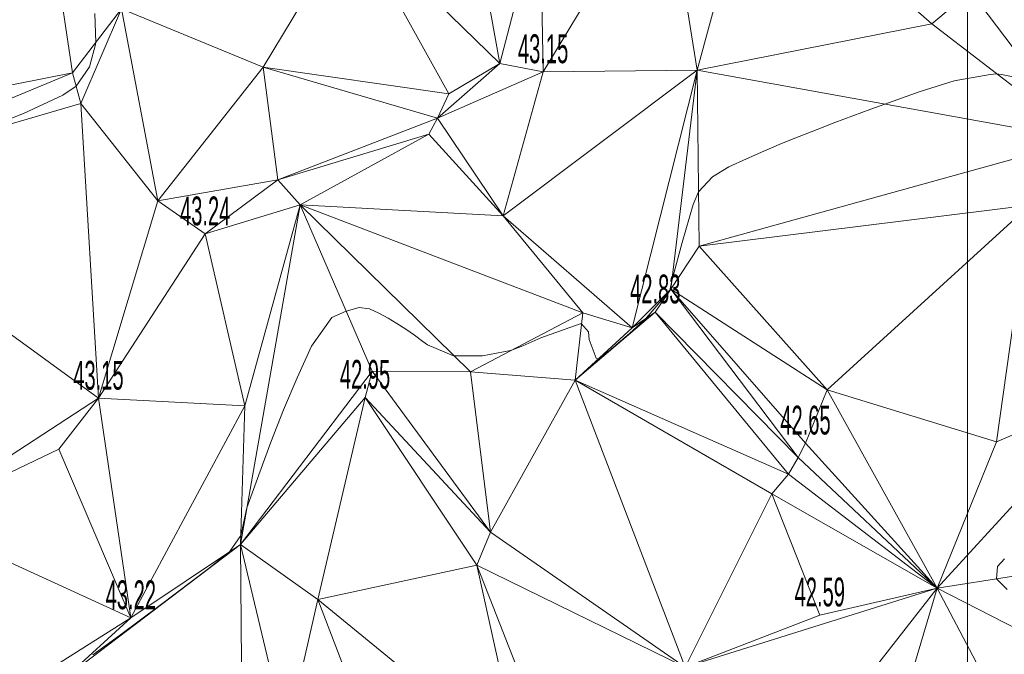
# Model space of a CAD drawing. Extents: x 79271 to 79617, y -3659238 to -3658956.
# Tile 6 of 29: x 79354 to 79402, y -3659144 to -3659113. Entities that reach past the tile are written whole.
import ezdxf
from ezdxf.enums import TextEntityAlignment as Align

# ---------------------------------------------------------------- set-up
doc = ezdxf.new("R2010")
doc.units = 0
for name, color, linetype in [('3dFace', 7, 'Continuous'), ('ELEVATION', 7, 'Continuous'), ('GCONTOUR', 7, 'Continuous'), ('GRID', 7, 'Continuous'), ('MCONTOUR', 7, 'Continuous')]:
    doc.layers.add(name, color=color, linetype=linetype)
doc.styles.add('Arial', font='arial.ttf', dxfattribs={"height": 1})

msp = doc.modelspace()

# ---------------------------------------------------------------- linework, layer by layer
at = {"layer": '3dFace', "color": 142, "linetype": 'Continuous', "lineweight": 0, "transparency": 33554687}
for points in [[(79370.096, -3659108.437, 43.387), (79377.272, -3659115.422, 43.197), (79375.552, -3659105.902, 43.346), (79370.096, -3659108.437, 43.387)], [(79375.552, -3659105.902, 43.346), (79377.272, -3659115.422, 43.197), (79379.239, -3659107.919, 43.287), (79375.552, -3659105.902, 43.346)], [(79379.239, -3659107.919, 43.287), (79379.376, -3659115.832, 43.148), (79385.3, -3659106.037, 43.271), (79379.239, -3659107.919, 43.287)], [(79385.3, -3659106.037, 43.271), (79379.376, -3659115.832, 43.148), (79386.865, -3659115.758, 43.231), (79385.3, -3659106.037, 43.271)], [(79385.3, -3659106.037, 43.271), (79386.865, -3659115.758, 43.231), (79389.548, -3659105.853, 43.254), (79385.3, -3659106.037, 43.271)], [(79386.865, -3659115.758, 43.231), (79398.262, -3659113.506, 43.185), (79389.548, -3659105.853, 43.254), (79386.865, -3659115.758, 43.231)], [(79400.15, -3659111.919, 43.356), (79389.548, -3659105.853, 43.254), (79398.262, -3659113.506, 43.185), (79400.15, -3659111.919, 43.356)], [(79355.138, -3659106.633, 43.569), (79349.204, -3659117.327, 43.562), (79356.509, -3659115.885, 43.536), (79355.138, -3659106.633, 43.569)], [(79355.138, -3659106.633, 43.569), (79350.229, -3659107.412, 43.693), (79349.204, -3659117.327, 43.562), (79355.138, -3659106.633, 43.569)], [(79355.138, -3659106.633, 43.569), (79356.509, -3659115.885, 43.536), (79358.892, -3659112.77, 43.46), (79355.138, -3659106.633, 43.569)], [(79379.239, -3659107.919, 43.287), (79377.272, -3659115.422, 43.197), (79379.376, -3659115.832, 43.148), (79379.239, -3659107.919, 43.287)], [(79370.096, -3659108.437, 43.387), (79358.892, -3659112.77, 43.46), (79365.768, -3659115.609, 43.358), (79370.096, -3659108.437, 43.387)], [(79370.096, -3659108.437, 43.387), (79365.768, -3659115.609, 43.358), (79374.799, -3659116.902, 43.092), (79370.096, -3659108.437, 43.387)], [(79370.096, -3659108.437, 43.387), (79374.799, -3659116.902, 43.092), (79377.272, -3659115.422, 43.197), (79370.096, -3659108.437, 43.387)], [(79405.606, -3659119.134, 42.756), (79400.15, -3659111.919, 43.356), (79398.262, -3659113.506, 43.185), (79405.606, -3659119.134, 42.756)], [(79405.606, -3659119.134, 42.756), (79402.064, -3659112.32, 42.882), (79400.15, -3659111.919, 43.356), (79405.606, -3659119.134, 42.756)], [(79356.509, -3659115.885, 43.536), (79356.91, -3659117.372, 43.452), (79358.892, -3659112.77, 43.46), (79356.509, -3659115.885, 43.536)], [(79358.892, -3659112.77, 43.46), (79356.91, -3659117.372, 43.452), (79360.657, -3659122.094, 43.267), (79358.892, -3659112.77, 43.46)], [(79360.657, -3659122.094, 43.267), (79365.768, -3659115.609, 43.358), (79358.892, -3659112.77, 43.46), (79360.657, -3659122.094, 43.267)], [(79405.606, -3659119.134, 42.756), (79398.262, -3659113.506, 43.185), (79386.865, -3659115.758, 43.231), (79405.606, -3659119.134, 42.756)], [(79360.657, -3659122.094, 43.267), (79366.483, -3659121.076, 43.207), (79365.768, -3659115.609, 43.358), (79360.657, -3659122.094, 43.267)], [(79366.483, -3659121.076, 43.207), (79374.242, -3659118.085, 43.408), (79365.768, -3659115.609, 43.358), (79366.483, -3659121.076, 43.207)], [(79365.768, -3659115.609, 43.358), (79374.242, -3659118.085, 43.408), (79374.799, -3659116.902, 43.092), (79365.768, -3659115.609, 43.358)], [(79374.242, -3659118.085, 43.408), (79379.376, -3659115.832, 43.148), (79377.272, -3659115.422, 43.197), (79374.242, -3659118.085, 43.408)], [(79374.242, -3659118.085, 43.408), (79377.272, -3659115.422, 43.197), (79374.799, -3659116.902, 43.092), (79374.242, -3659118.085, 43.408)], [(79379.376, -3659115.832, 43.148), (79377.441, -3659122.826, 43.101), (79386.865, -3659115.758, 43.231), (79379.376, -3659115.832, 43.148)], [(79377.441, -3659122.826, 43.101), (79383.709, -3659128.268, 43.265), (79386.865, -3659115.758, 43.231), (79377.441, -3659122.826, 43.101)], [(79386.865, -3659115.758, 43.231), (79383.709, -3659128.268, 43.265), (79385.591, -3659126.391, 42.991), (79386.865, -3659115.758, 43.231)], [(79386.865, -3659115.758, 43.231), (79385.591, -3659126.391, 42.991), (79386.956, -3659124.298, 42.897), (79386.865, -3659115.758, 43.231)], [(79386.956, -3659124.298, 42.897), (79405.606, -3659119.134, 42.756), (79386.865, -3659115.758, 43.231), (79386.956, -3659124.298, 42.897)], [(79356.509, -3659115.885, 43.536), (79349.204, -3659117.327, 43.562), (79343.464, -3659121.295, 43.577), (79356.509, -3659115.885, 43.536)], [(79356.509, -3659115.885, 43.536), (79343.464, -3659121.295, 43.577), (79356.91, -3659117.372, 43.452), (79356.509, -3659115.885, 43.536)], [(79374.242, -3659118.085, 43.408), (79377.441, -3659122.826, 43.101), (79379.376, -3659115.832, 43.148), (79374.242, -3659118.085, 43.408)], [(79343.464, -3659121.295, 43.577), (79357.767, -3659131.697, 43.149), (79356.91, -3659117.372, 43.452), (79343.464, -3659121.295, 43.577)], [(79356.91, -3659117.372, 43.452), (79357.767, -3659131.697, 43.149), (79360.657, -3659122.094, 43.267), (79356.91, -3659117.372, 43.452)], [(79366.483, -3659121.076, 43.207), (79373.815, -3659118.859, 43.159), (79374.242, -3659118.085, 43.408), (79366.483, -3659121.076, 43.207)], [(79373.815, -3659118.859, 43.159), (79377.441, -3659122.826, 43.101), (79374.242, -3659118.085, 43.408), (79373.815, -3659118.859, 43.159)], [(79367.574, -3659122.3, 43.197), (79373.815, -3659118.859, 43.159), (79366.483, -3659121.076, 43.207), (79367.574, -3659122.3, 43.197)], [(79367.574, -3659122.3, 43.197), (79377.441, -3659122.826, 43.101), (79373.815, -3659118.859, 43.159), (79367.574, -3659122.3, 43.197)], [(79386.956, -3659124.298, 42.897), (79403.026, -3659122.313, 42.847), (79405.606, -3659119.134, 42.756), (79386.956, -3659124.298, 42.897)], [(79357.767, -3659131.697, 43.149), (79343.464, -3659121.295, 43.577), (79348.795, -3659137.537, 43.395), (79357.767, -3659131.697, 43.149)], [(79362.955, -3659123.711, 43.239), (79366.483, -3659121.076, 43.207), (79360.657, -3659122.094, 43.267), (79362.955, -3659123.711, 43.239)], [(79362.955, -3659123.711, 43.239), (79367.574, -3659122.3, 43.197), (79366.483, -3659121.076, 43.207), (79362.955, -3659123.711, 43.239)], [(79357.767, -3659131.697, 43.149), (79362.955, -3659123.711, 43.239), (79360.657, -3659122.094, 43.267), (79357.767, -3659131.697, 43.149)], [(79362.955, -3659123.711, 43.239), (79364.88, -3659132.062, 43.34), (79367.574, -3659122.3, 43.197), (79362.955, -3659123.711, 43.239)], [(79364.88, -3659132.062, 43.34), (79364.671, -3659138.8, 42.976), (79367.574, -3659122.3, 43.197), (79364.88, -3659132.062, 43.34)], [(79367.574, -3659122.3, 43.197), (79364.671, -3659138.8, 42.976), (79371.072, -3659130.381, 42.889), (79367.574, -3659122.3, 43.197)], [(79381.308, -3659127.551, 43.035), (79377.441, -3659122.826, 43.101), (79367.574, -3659122.3, 43.197), (79381.308, -3659127.551, 43.035)], [(79367.574, -3659122.3, 43.197), (79371.072, -3659130.381, 42.889), (79375.854, -3659130.415, 42.979), (79367.574, -3659122.3, 43.197)], [(79381.308, -3659127.551, 43.035), (79367.574, -3659122.3, 43.197), (79375.854, -3659130.415, 42.979), (79381.308, -3659127.551, 43.035)], [(79393.185, -3659131.284, 42.681), (79403.026, -3659122.313, 42.847), (79386.956, -3659124.298, 42.897), (79393.185, -3659131.284, 42.681)], [(79401.411, -3659133.808, 42.599), (79403.026, -3659122.313, 42.847), (79393.185, -3659131.284, 42.681), (79401.411, -3659133.808, 42.599)], [(79407.375, -3659131.262, 42.684), (79403.026, -3659122.313, 42.847), (79401.411, -3659133.808, 42.599), (79407.375, -3659131.262, 42.684)], [(79377.441, -3659122.826, 43.101), (79381.308, -3659127.551, 43.035), (79383.709, -3659128.268, 43.265), (79377.441, -3659122.826, 43.101)], [(79357.767, -3659131.697, 43.149), (79364.88, -3659132.062, 43.34), (79362.955, -3659123.711, 43.239), (79357.767, -3659131.697, 43.149)], [(79385.591, -3659126.391, 42.991), (79393.185, -3659131.284, 42.681), (79386.956, -3659124.298, 42.897), (79385.591, -3659126.391, 42.991)], [(79385.591, -3659126.391, 42.991), (79383.709, -3659128.268, 43.265), (79384.827, -3659127.504, 42.83), (79385.591, -3659126.391, 42.991)], [(79384.827, -3659127.504, 42.83), (79391.764, -3659134.575, 42.561), (79385.591, -3659126.391, 42.991), (79384.827, -3659127.504, 42.83)], [(79385.591, -3659126.391, 42.991), (79391.764, -3659134.575, 42.561), (79392.127, -3659133.875, 42.65), (79385.591, -3659126.391, 42.991)], [(79385.591, -3659126.391, 42.991), (79392.127, -3659133.875, 42.65), (79393.185, -3659131.284, 42.681), (79385.591, -3659126.391, 42.991)], [(79381.308, -3659127.551, 43.035), (79375.854, -3659130.415, 42.979), (79380.932, -3659130.822, 42.817), (79381.308, -3659127.551, 43.035)], [(79383.709, -3659128.268, 43.265), (79380.932, -3659130.822, 42.817), (79384.827, -3659127.504, 42.83), (79383.709, -3659128.268, 43.265)], [(79384.827, -3659127.504, 42.83), (79380.932, -3659130.822, 42.817), (79391.295, -3659135.376, 42.942), (79384.827, -3659127.504, 42.83)], [(79381.308, -3659127.551, 43.035), (79380.932, -3659130.822, 42.817), (79383.709, -3659128.268, 43.265), (79381.308, -3659127.551, 43.035)], [(79384.827, -3659127.504, 42.83), (79391.295, -3659135.376, 42.942), (79391.764, -3659134.575, 42.561), (79384.827, -3659127.504, 42.83)], [(79371.072, -3659130.381, 42.889), (79364.671, -3659138.8, 42.976), (79370.723, -3659131.654, 42.95), (79371.072, -3659130.381, 42.889)], [(79370.723, -3659131.654, 42.95), (79376.822, -3659138.196, 42.888), (79371.072, -3659130.381, 42.889), (79370.723, -3659131.654, 42.95)], [(79376.822, -3659138.196, 42.888), (79375.854, -3659130.415, 42.979), (79371.072, -3659130.381, 42.889), (79376.822, -3659138.196, 42.888)], [(79375.854, -3659130.415, 42.979), (79376.822, -3659138.196, 42.888), (79380.932, -3659130.822, 42.817), (79375.854, -3659130.415, 42.979)], [(79380.932, -3659130.822, 42.817), (79376.822, -3659138.196, 42.888), (79386.273, -3659144.752, 42.612), (79380.932, -3659130.822, 42.817)], [(79380.932, -3659130.822, 42.817), (79386.273, -3659144.752, 42.612), (79390.491, -3659136.339, 42.819), (79380.932, -3659130.822, 42.817)], [(79380.932, -3659130.822, 42.817), (79390.491, -3659136.339, 42.819), (79391.295, -3659135.376, 42.942), (79380.932, -3659130.822, 42.817)], [(79392.127, -3659133.875, 42.65), (79398.522, -3659140.924, 42.752), (79393.185, -3659131.284, 42.681), (79392.127, -3659133.875, 42.65)], [(79393.185, -3659131.284, 42.681), (79398.522, -3659140.924, 42.752), (79401.411, -3659133.808, 42.599), (79393.185, -3659131.284, 42.681)], [(79401.411, -3659133.808, 42.599), (79398.522, -3659140.924, 42.752), (79407.375, -3659131.262, 42.684), (79401.411, -3659133.808, 42.599)], [(79402.241, -3659140.342, 42.427), (79407.375, -3659131.262, 42.684), (79398.522, -3659140.924, 42.752), (79402.241, -3659140.342, 42.427)], [(79357.767, -3659131.697, 43.149), (79348.795, -3659137.537, 43.395), (79355.846, -3659134.175, 43.265), (79357.767, -3659131.697, 43.149)], [(79355.846, -3659134.175, 43.265), (79359.341, -3659142.363, 43.215), (79357.767, -3659131.697, 43.149), (79355.846, -3659134.175, 43.265)], [(79357.767, -3659131.697, 43.149), (79359.341, -3659142.363, 43.215), (79364.88, -3659132.062, 43.34), (79357.767, -3659131.697, 43.149)], [(79370.723, -3659131.654, 42.95), (79364.671, -3659138.8, 42.976), (79368.434, -3659141.469, 42.909), (79370.723, -3659131.654, 42.95)], [(79370.723, -3659131.654, 42.95), (79368.434, -3659141.469, 42.909), (79376.151, -3659139.802, 42.694), (79370.723, -3659131.654, 42.95)], [(79370.723, -3659131.654, 42.95), (79376.151, -3659139.802, 42.694), (79376.822, -3659138.196, 42.888), (79370.723, -3659131.654, 42.95)], [(79359.341, -3659142.363, 43.215), (79364.671, -3659138.8, 42.976), (79364.88, -3659132.062, 43.34), (79359.341, -3659142.363, 43.215)], [(79391.764, -3659134.575, 42.561), (79398.522, -3659140.924, 42.752), (79392.127, -3659133.875, 42.65), (79391.764, -3659134.575, 42.561)], [(79348.795, -3659137.537, 43.395), (79359.341, -3659142.363, 43.215), (79355.846, -3659134.175, 43.265), (79348.795, -3659137.537, 43.395)], [(79391.295, -3659135.376, 42.942), (79398.522, -3659140.924, 42.752), (79391.764, -3659134.575, 42.561), (79391.295, -3659135.376, 42.942)], [(79390.491, -3659136.339, 42.819), (79398.522, -3659140.924, 42.752), (79391.295, -3659135.376, 42.942), (79390.491, -3659136.339, 42.819)], [(79390.491, -3659136.339, 42.819), (79386.273, -3659144.752, 42.612), (79392.822, -3659142.228, 42.594), (79390.491, -3659136.339, 42.819)], [(79392.822, -3659142.228, 42.594), (79398.522, -3659140.924, 42.752), (79390.491, -3659136.339, 42.819), (79392.822, -3659142.228, 42.594)], [(79348.795, -3659137.537, 43.395), (79352.806, -3659146.482, 43.1), (79359.341, -3659142.363, 43.215), (79348.795, -3659137.537, 43.395)], [(79386.273, -3659144.752, 42.612), (79376.822, -3659138.196, 42.888), (79376.151, -3659139.802, 42.694), (79386.273, -3659144.752, 42.612)], [(79364.671, -3659138.8, 42.976), (79359.341, -3659142.363, 43.215), (79356.175, -3659145.248, 42.937), (79364.671, -3659138.8, 42.976)], [(79364.816, -3659156.121, 42.91), (79364.671, -3659138.8, 42.976), (79356.175, -3659145.248, 42.937), (79364.816, -3659156.121, 42.91)], [(79364.816, -3659156.121, 42.91), (79366.902, -3659148.168, 42.681), (79364.671, -3659138.8, 42.976), (79364.816, -3659156.121, 42.91)], [(79364.671, -3659138.8, 42.976), (79366.902, -3659148.168, 42.681), (79368.434, -3659141.469, 42.909), (79364.671, -3659138.8, 42.976)], [(79368.434, -3659141.469, 42.909), (79378.31, -3659149.551, 42.648), (79376.151, -3659139.802, 42.694), (79368.434, -3659141.469, 42.909)], [(79386.273, -3659144.752, 42.612), (79376.151, -3659139.802, 42.694), (79380.715, -3659151.416, 42.579), (79386.273, -3659144.752, 42.612)], [(79380.715, -3659151.416, 42.579), (79376.151, -3659139.802, 42.694), (79378.31, -3659149.551, 42.648), (79380.715, -3659151.416, 42.579)], [(79398.522, -3659140.924, 42.752), (79404.495, -3659143.985, 42.596), (79402.241, -3659140.342, 42.427), (79398.522, -3659140.924, 42.752)], [(79386.714, -3659156.04, 42.549), (79398.522, -3659140.924, 42.752), (79386.273, -3659144.752, 42.612), (79386.714, -3659156.04, 42.549)], [(79386.273, -3659144.752, 42.612), (79398.522, -3659140.924, 42.752), (79392.822, -3659142.228, 42.594), (79386.273, -3659144.752, 42.612)], [(79396.396, -3659148.059, 42.451), (79398.522, -3659140.924, 42.752), (79386.714, -3659156.04, 42.549), (79396.396, -3659148.059, 42.451)], [(79402.622, -3659148.693, 42.369), (79398.522, -3659140.924, 42.752), (79396.396, -3659148.059, 42.451), (79402.622, -3659148.693, 42.369)], [(79402.622, -3659148.693, 42.369), (79404.495, -3659143.985, 42.596), (79398.522, -3659140.924, 42.752), (79402.622, -3659148.693, 42.369)], [(79366.902, -3659148.168, 42.681), (79372.511, -3659152.126, 42.774), (79368.434, -3659141.469, 42.909), (79366.902, -3659148.168, 42.681)], [(79368.434, -3659141.469, 42.909), (79372.511, -3659152.126, 42.774), (79378.31, -3659149.551, 42.648), (79368.434, -3659141.469, 42.909)], [(79352.806, -3659146.482, 43.1), (79356.175, -3659145.248, 42.937), (79359.341, -3659142.363, 43.215), (79352.806, -3659146.482, 43.1)]]:
    msp.add_3dface(points, dxfattribs=at)
at = {"layer": 'GCONTOUR', "color": 9, "linetype": 'Continuous', "lineweight": 9}
for points, elevation in [([(79352.839, -3659118.357), (79354.12, -3659117.856), (79356.044, -3659116.971), (79356.681, -3659116.523), (79357.325, -3659115.597), (79357.618, -3659114.513), (79357.639, -3659114.409), (79357.6, -3659112.991)], 43.5), ([(79401.926, -3659140.983), (79401.406, -3659140.473), (79401.462, -3659139.865), (79401.791, -3659139.488)], 42.5)]:
    msp.add_lwpolyline(points, dxfattribs=dict(at, elevation=elevation))
at = {"layer": 'GRID', "color": 142, "linetype": 'Continuous', "lineweight": 9, "transparency": 33554687}
msp.add_line((79400, -3659238.285), (79400, -3658956.285), dxfattribs=at)
at = {"layer": 'MCONTOUR', "color": 9, "linetype": 'Continuous', "lineweight": 9, "elevation": 43}
msp.add_lwpolyline([(79357.494, -3659144.168), (79358.785, -3659143.219), (79360.764, -3659141.744), (79363.156, -3659139.942), (79364.136, -3659139.157), (79364.685, -3659138.356), (79364.986, -3659137.01), (79365.561, -3659135.414), (79366.151, -3659133.825), (79366.768, -3659132.25), (79367.424, -3659130.695), (79368.128, -3659129.163), (79369.102, -3659127.769), (79369.812, -3659127.469), (79370.43, -3659127.282), (79370.942, -3659127.351), (79371.397, -3659127.56), (79371.841, -3659127.796), (79372.275, -3659128.055), (79372.7, -3659128.334), (79373.12, -3659128.629), (79373.535, -3659128.933), (79373.754, -3659129.096), (79375.014, -3659129.628), (79375.057, -3659129.634), (79376.437, -3659129.64), (79377.787, -3659129.368), (79377.897, -3659129.342), (79378.394, -3659129.154), (79379.271, -3659128.764), (79381.173, -3659128.072), (79381.248, -3659128.077), (79381.582, -3659128.472), (79381.614, -3659128.839), (79381.957, -3659129.745), (79382.066, -3659129.779), (79382.583, -3659129.396), (79383.138, -3659128.92), (79383.595, -3659128.523), (79383.954, -3659128.206), (79384.215, -3659127.969), (79384.379, -3659127.814), (79384.39, -3659127.803), (79385.529, -3659126.452), (79385.639, -3659125.993), (79386.142, -3659124.131), (79386.668, -3659122.275), (79386.928, -3659121.665), (79387.613, -3659120.94), (79388.408, -3659120.446), (79389.253, -3659120.059), (79390.104, -3659119.685), (79390.961, -3659119.323), (79391.823, -3659118.972), (79392.689, -3659118.631), (79393.559, -3659118.297), (79394.432, -3659117.97), (79395.307, -3659117.647), (79395.98, -3659117.4), (79397.655, -3659116.799), (79399.349, -3659116.266), (79401.103, -3659115.955), (79401.429, -3659115.933), (79401.738, -3659115.975), (79402.785, -3659116.195)], dxfattribs=at)

# ---------------------------------------------------------------- texts
at = {"layer": 'ELEVATION', "color": 8, "transparency": 33554687, "style": 'Arial', "width": 0.5}
for s, p in [('43.15', (79379.376, -3659115.832, 43.148)), ('43.24', (79362.955, -3659123.711, 43.239)), ('42.83', (79384.827, -3659127.504, 42.83)), ('43.15', (79357.767, -3659131.697, 43.149)), ('42.95', (79370.723, -3659131.654, 42.95)), ('42.65', (79392.127, -3659133.875, 42.65)), ('43.22', (79359.341, -3659142.363, 43.215)), ('42.59', (79392.822, -3659142.228, 42.594))]:
    msp.add_text(s, height=1.4, dxfattribs=at).set_placement(p, align=Align.BOTTOM_CENTER)

doc.saveas('drawing.dxf')
